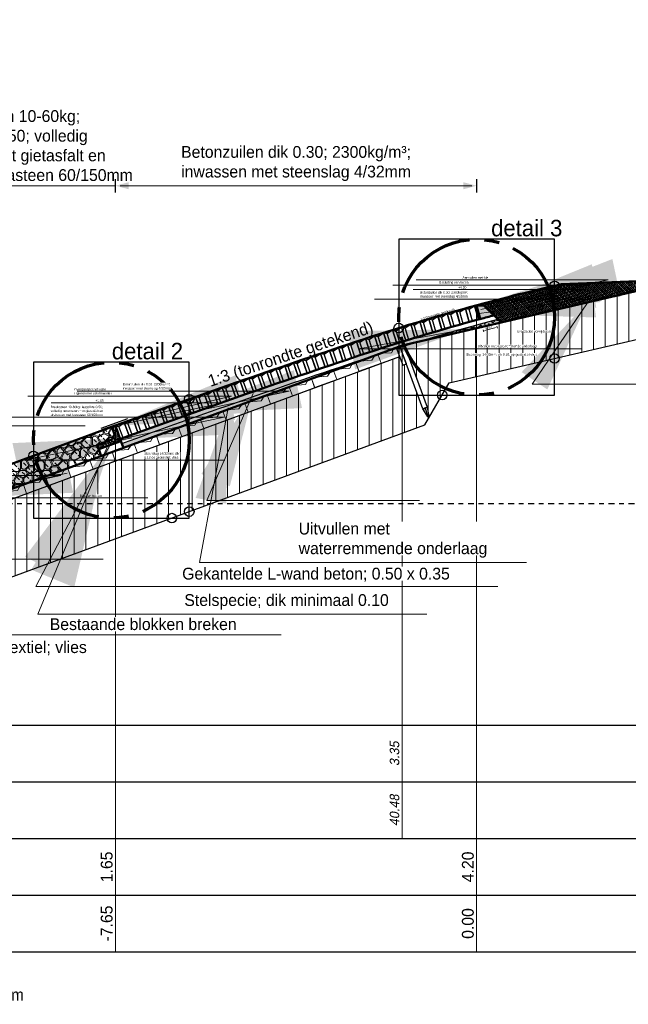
# Model space of a CAD drawing. Header units: metres. Extents: x 132 to 905, y -50 to 63.
# Tile 13 of 87: x 204 to 217, y -49 to -29. Entities that reach past the tile are written whole.
import ezdxf
from ezdxf.enums import TextEntityAlignment as Align

# ---------------------------------------------------------------- set-up
doc = ezdxf.new("R2010")
doc.units = ezdxf.units.M
doc.header["$LTSCALE"] = 0.1
doc.linetypes.add('CENTER2', pattern=[28.575, 19.05, -3.175, 3.175, -3.175])
doc.linetypes.add('NAP', pattern=[20, 12.5, -2.5, 2.5, -2.5])
for name, color, linetype in [('DP-arcering_lgrijs', 9, 'Continuous'), ('DP-Matenbalk', 1, 'Continuous'), ('DP-Matenbalk_bestaandehoogten', 6, 'Continuous'), ('DP-Matenbalk_nwhoogten', 7, 'Continuous'), ('DP-NW-Asfaltmastiek', 3, 'Continuous'), ('DP-NW-Asfaltmastiek-detail', 150, 'Continuous'), ('DP-NW-Maatvoering', 7, 'Continuous')]:
    doc.layers.add(name, color=color, linetype=linetype)
for name, color, linetype, lineweight in [('DP-arcering_zdun', 253, 'Continuous', 5), ('DP-BS-arcering_haringmanblokken', 25, 'Continuous', 0), ('DP-BS-arcering_klei', 253, 'Continuous', 0), ('DP-BS-Matenbalk_verlenglijnen', 253, 'Continuous', 0), ('DP-BS-profiel', 2, 'Continuous', 25), ('DP-NAP-lijn', 6, 'NAP', 25), ('DP-NW-arcering_betonzuilen', 6, 'Continuous', 25), ('DP-NW-arcering_klei', 1, 'Continuous', 18), ('DP-NW-arcering_overlaging', 1, 'Continuous', 18), ('DP-NW-arcering_waterremmende_onderlaag', 7, 'Continuous', 18), ('DP-NW-arcering_waterremmendeonderlaag', 7, 'Continuous', 30), ('DP-NW-Matenbalk_verlenglijnen', 135, 'Continuous', 0), ('DP-NW-Profiel', 4, 'Continuous', 50), ('DP-NW-Uitvullaag', 1, 'Uitvullaag', 18), ('DP-Waterlijn', 1, 'Continuous', 13), ('DP-Waterlijn_tekst', 7, 'Continuous', 35), ('Plts-Detail', 5, 'CENTER2', 70), ('TL-2.5 mm tekst_schaaldp', 7, 'Continuous', 25), ('TL-2.5mm Tekst', 7, 'Continuous', 25), ('TL-5.0mm Tekst', 4, 'Continuous', 50)]:
    doc.layers.add(name, color=color, linetype=linetype, lineweight=lineweight)
doc.layers.add('DP-NW-arcrand', color=142, linetype='Continuous', plot=False)
doc.layers.add('TO-Viewport', color=152, linetype='Continuous', plot=False)
doc.styles.add('dp-besthgt', font='StagCAD.ttf', dxfattribs={"oblique": 10, "height": 0.2})
doc.styles.add('Ontwnota-dwp-Bruinissepolder tot Grevelingendam$0$dp-nwhgt', font='StagCAD.ttf', dxfattribs={"height": 0.25})
doc.styles.add('Ontwnota-dwp-Bruinissepolder tot Grevelingendam$0$StagCAD', font='StagCAD.ttf')
doc.styles.add('StagCAD', font='StagCAD.ttf')
doc.linetypes.add('Uitvullaag', pattern='A,0,-0.005,[191,UITVULLAAG.shx,S=0.007,R=0,X=0,Y=0],-0.5', length=0.505)
doc.dimstyles.new('GM-maatvoering', dxfattribs={"dimtxt": 2.5, "dimasz": 2.5, "dimexe": 1, "dimexo": 0, "dimgap": 1, "dimtad": 1, "dimrnd": 0.001, "dimzin": 1, "dimdsep": 46, "dimtxsty": 'StagCAD', "dimcen": 0.09, "dimclrd": 1, "dimclre": 1, "dimclrt": 7, "dimazin": 0, "dimtfac": 1, "dimtix": 1, "dimtmove": 0, "dimatfit": 3, "dimfxl": 1, "dimfxlon": 1, "dimtvp": 0.83, "dimtolj": 1, "dimtzin": 0, "dimlwd": 15, "dimlwe": 15, "dimarcsym": 0})
doc.dimstyles.new('GM-radius', dxfattribs={"dimtxt": 2.5, "dimasz": 3, "dimexe": 0, "dimexo": 0, "dimgap": 1, "dimtad": 1, "dimrnd": 0.001, "dimzin": 1, "dimdsep": 46, "dimtxsty": 'StagCAD', "dimcen": 0.09, "dimse1": 1, "dimse2": 1, "dimclrd": 1, "dimclre": 1, "dimclrt": 7, "dimazin": 0, "dimtfac": 1, "dimtix": 1, "dimtmove": 0, "dimatfit": 3, "dimfxl": 1, "dimtvp": 0.83, "dimtolj": 1, "dimtzin": 0, "dimlwd": 15, "dimarcsym": 0})
doc.dimstyles.new('Ontwnota-dwp-Bruinissepolder tot Grevelingendam$0$GM-maatvoering', dxfattribs={"dimtxt": 2.5, "dimasz": 1, "dimexe": 0, "dimexo": 0, "dimgap": 1, "dimtad": 1, "dimrnd": 0.001, "dimzin": 1, "dimdsep": 46, "dimtxsty": 'Ontwnota-dwp-Bruinissepolder tot Grevelingendam$0$StagCAD', "dimblk1": 'Ontwnota-dwp-Bruinissepolder tot Grevelingendam$0$DIM_PIJL', "dimblk2": 'Ontwnota-dwp-Bruinissepolder tot Grevelingendam$0$DIM_PIJL', "dimsah": 1, "dimcen": 0.09, "dimse1": 1, "dimse2": 1, "dimclrd": 1, "dimclre": 1, "dimclrt": 7, "dimazin": 0, "dimtfac": 1, "dimtix": 1, "dimtmove": 0, "dimatfit": 3, "dimldrblk": 'Ontwnota-dwp-Bruinissepolder tot Grevelingendam$0$RAD_PIJL', "dimfxl": 1, "dimtvp": 0.83, "dimtolj": 1, "dimtzin": 0, "dimlwd": 15, "dimarcsym": 0})
doc.dimstyles.new('Ontwnota-dwp-Bruinissepolder tot Grevelingendam$0$leader 1_100', dxfattribs={"dimscale": 0.1, "dimtxt": 2.5, "dimasz": 2, "dimexe": 0, "dimexo": 0, "dimgap": 1, "dimtad": 1, "dimrnd": 0.001, "dimzin": 1, "dimdsep": 46, "dimtxsty": 'Ontwnota-dwp-Bruinissepolder tot Grevelingendam$0$StagCAD', "dimblk": 'Ontwnota-dwp-Bruinissepolder tot Grevelingendam$0$RAD_PIJL', "dimcen": 0.09, "dimse1": 1, "dimse2": 1, "dimclrd": 1, "dimclre": 1, "dimclrt": 7, "dimazin": 0, "dimtfac": 1, "dimtix": 1, "dimtmove": 0, "dimatfit": 0, "dimfxl": 1, "dimtvp": 0.83, "dimtolj": 1, "dimtzin": 0, "dimlwd": 15, "dimarcsym": 0})
pattern_1 = [(0, (0, 0), (0, 0.075), [0, -0.0866025]), (0, (-0.01005, -0.0375), (0.0866025, 0.15), [0.0200964, -0.1531086]), (30, (0.01005, -0.0375), (0.08660256, 0.149999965), [0.0200964, -0.2799036]), (60, (0.02745, -0.02745), (-0.08660256, 0.14999997), [0.0200964, -0.1531086]), (90, (0.0375, -0.01005), (-0.0866025, 0.15), [0.0200964, -0.2799036]), (120, (0.0375, 0.01005), (-0.17320506, -3e-08), [0.0200964, -0.1531086]), (150, (0.02745, 0.02745), (-0.17320506, 3.5e-08), [0.0200964, -0.2799036]), (180, (0.01005, 0.0375), (-0.0866025, -0.15), [0.0200964, -0.1531086]), (210, (-0.01005, 0.0375), (-0.08660256, -0.149999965), [0.0200964, -0.2799036]), (240, (-0.02745, 0.02745), (0.08660256, -0.14999997), [0.0200964, -0.1531086]), (270, (-0.0375, 0.01005), (0.0866025, -0.15), [0.0200964, -0.2799036]), (300, (-0.0375, -0.01005), (0.17320506, 3e-08), [0.0200964, -0.1531086]), (330, (-0.02745, -0.02745), (0.17320506, -3.5e-08), [0.0200964, -0.2799036])]

# ---------------------------------------------------------------- blocks, each defined once
blk = doc.blocks.new('Ontwnota-dwp-Bruinissepolder tot Grevelingendam$0$DIM_PIJL')
at = {"color": 1}
blk.add_line((0, 1.414), (0, -1.414), dxfattribs=at)
at = {"color": 1, "linetype": 'ByBlock'}
blk.add_solid([(-2.828, -0.75), (-2.828, 0.75), (0, 0)], dxfattribs=at)
blk = doc.blocks.new('*D108')
at = {"layer": 'Defpoints', "color": 0, "transparency": 16777216}
for p in [(205.827, -32.099), (205.827, -37.184), (201.248, -38.869)]:
    blk.add_point(p, dxfattribs=at)
at = {"layer": 'DP-NW-Maatvoering', "color": 1, "lineweight": 15, "transparency": 16777216}
for p, q in [((201.148, -32.099), (201.048, -32.099)), ((201.248, -32.099), (205.827, -32.099)), ((205.927, -32.099), (206.027, -32.099))]:
    blk.add_line(p, q, dxfattribs=at)
at = {"layer": 'DP-NW-Maatvoering', "color": 1, "lineweight": 15, "transparency": 16777216, "xscale": 0.1, "yscale": 0.1, "zscale": 0.1}
blk.add_blockref('Ontwnota-dwp-Bruinissepolder tot Grevelingendam$0$DIM_PIJL', (201.248, -32.099), dxfattribs=at)
at = {"layer": 'DP-NW-Maatvoering', "color": 1, "lineweight": 15, "transparency": 16777216, "xscale": 0.1, "yscale": 0.1, "zscale": 0.1, "rotation": 180}
blk.add_blockref('Ontwnota-dwp-Bruinissepolder tot Grevelingendam$0$DIM_PIJL', (205.827, -32.099), dxfattribs=at)
at = {"layer": 'DP-NW-Maatvoering', "color": 7, "transparency": 16777216, "insert": (203.538, -31.249), "char_height": 0.25, "attachment_point": 5, "style": 'Ontwnota-dwp-Bruinissepolder tot Grevelingendam$0$StagCAD'}
blk.add_mtext('\\A1;Breuksteen 10-60kg;\\Plaagdikte 0.50; volledig \\Ppenetreren met gietasfalt en\\Pafstrooien met lavasteen 60/150mm', dxfattribs=at)
blk = doc.blocks.new('Ontwnota-dwp-Bruinissepolder tot Grevelingendam$0$RAD_PIJL')
at = {"color": 1, "linetype": 'Continuous'}
blk.add_solid([(-2.828, -0.75), (-2.828, 0.75), (0, 0)], dxfattribs=at)
blk = doc.blocks.new('Ontwnota-dwp-Bruinissepolder tot Grevelingendam$0$NWHO')
at = {"layer": 'DP-Matenbalk_nwhoogten', "style": 'Ontwnota-dwp-Bruinissepolder tot Grevelingendam$0$dp-nwhgt'}
for tag, p in [('AFSTAND', (0.6, -0.013)), ('HOOGTE', (1.8, -0.013))]:
    blk.add_attdef(tag, text='', height=0.25, dxfattribs=at).set_placement(p, align=Align.BOTTOM_CENTER)
blk = doc.blocks.new('*D109')
at = {"layer": 'Defpoints', "color": 0, "transparency": 16777216}
for p in [(213.477, -32.099), (213.477, -34.634), (205.827, -37.184)]:
    blk.add_point(p, dxfattribs=at)
at = {"layer": 'DP-NW-Maatvoering', "color": 1, "lineweight": 15, "transparency": 16777216}
blk.add_line((205.927, -32.099), (213.377, -32.099), dxfattribs=at)
at = {"layer": 'DP-NW-Maatvoering', "color": 1, "lineweight": 15, "transparency": 16777216, "xscale": 0.1, "yscale": 0.1, "zscale": 0.1, "rotation": 180}
blk.add_blockref('Ontwnota-dwp-Bruinissepolder tot Grevelingendam$0$DIM_PIJL', (205.827, -32.099), dxfattribs=at)
at = {"layer": 'DP-NW-Maatvoering', "color": 1, "lineweight": 15, "transparency": 16777216, "xscale": 0.1, "yscale": 0.1, "zscale": 0.1}
blk.add_blockref('Ontwnota-dwp-Bruinissepolder tot Grevelingendam$0$DIM_PIJL', (213.477, -32.099), dxfattribs=at)
at = {"layer": 'DP-NW-Maatvoering', "color": 7, "transparency": 16777216, "insert": (209.652, -31.628), "char_height": 0.25, "attachment_point": 5, "style": 'Ontwnota-dwp-Bruinissepolder tot Grevelingendam$0$StagCAD'}
blk.add_mtext('\\A1;Betonzuilen dik 0.30; 2300kg/m³;\\Pinwassen met steenslag 4/32mm', dxfattribs=at)
blk = doc.blocks.new('*U239')
at = {"layer": 'DP-NAP-lijn'}
blk.add_line((0, 0), (360.64, 0), dxfattribs=at)
at = {"layer": 'DP-Waterlijn'}
blk.add_line((0, 16.5), (127.13, 16.5), dxfattribs=at)
at = {"layer": 'DP-NAP-lijn', "style": 'StagCAD'}
blk.add_attdef('NAPLIJN', (6.25, 1), '', height=2.5, dxfattribs=at)
at = {"layer": 'DP-Waterlijn_tekst', "style": 'StagCAD'}
blk.add_attdef('WP', text='', height=2.5, dxfattribs=at).set_placement((11.17, 16.5), align=Align.BOTTOM_CENTER)
blk = doc.blocks.new('HB-20-50')
blk.add_lwpolyline([(0, 0), (0.5, 0), (0.5, 0.18), (0.48, 0.2), (0.02, 0.2), (0, 0.18)], close=True)
blk.add_lwpolyline([(0.43, 0.2), (0.34, 0.13), (0.09, 0.2)])
blk = doc.blocks.new('*U69')
at = {"layer": 'DP-Matenbalk'}
for p, q in [((6, -4.7), (36.185, -4.7)), ((6, -5.9), (36.185, -5.9)), ((6, -7.1), (36.185, -7.1)), ((6, -8.3), (36.185, -8.3)), ((6, -9.5), (36.185, -9.5))]:
    blk.add_line(p, q, dxfattribs=at)
at = {"layer": 'TL-2.5 mm tekst_schaaldp', "style": 'StagCAD', "width": 0.96}
blk.add_attdef('SCHAAL', (-0.05, -11.124), '', height=0.25, dxfattribs=at)
at = {"layer": 'TL-2.5mm Tekst', "lineweight": 35, "style": 'StagCAD', "width": 0.96}
blk.add_attdef('GEBIEDDWP', (7.116, -10.535), '', height=0.25, dxfattribs=at)
at = {"layer": 'TL-5.0mm Tekst', "style": 'StagCAD', "width": 0.96}
blk.add_attdef('OMSCHRIJVING', (-0.05, -10.535), '', height=0.5, dxfattribs=at)
blk = doc.blocks.new('dp776-01')
at = {"layer": 'DP-BS-arcering_klei'}
h = blk.add_hatch(dxfattribs=at)
h.set_pattern_fill('_USER', color=251, scale=2.5, angle=90, pattern_type=0)
h.set_pattern_definition([(90, (8.952, -2.3691), (-0.25, 0), [])])
h.paths.add_polyline_path([(9.131, -0.652), (9.077, -0.504), (9.077, -1.004), (9.002, -1.004), (9.002, -1.904), (8.962, -2.104), (8.952, -2.104), (8.952, -2.369), (19.913, 1.665), (20.428, 2.557), (26.38, 3.941), (28.496, 3.905), (36.064, 1.685), (36.064, 2.31), (27.864, 4.716), (25.471, 4.756), (19.478, 3.362), (19.478, 3.361), (19.482, 3.349), (19.962, 2.045), (19.993, 1.843), (19.975, 1.836), (19.868, 2.01), (19.519, 2.958), (19.444, 2.931), (19.378, 3.119)])
at = {"layer": 'DP-BS-Matenbalk_verlenglijnen'}
blk.add_polyline3d([(19.428, 3.351, 0), (19.428, -7.1, 0)], dxfattribs=at)
blk.add_polyline3d([(19.428, 3.351, 0), (19.428, -7.1, 0)], dxfattribs=at)
at = {"layer": 'DP-BS-profiel', "color": 1}
for p, q in [((19.428, 3.351), (25.471, 4.756)), ((20.428, 2.557), (26.38, 3.941)), ((8.952, -0.504), (19.428, 3.351)), ((19.388, 3.315), (19.482, 3.349)), ((19.913, 1.665), (20.428, 2.557)), ((19.984, 1.84), (19.929, 1.99))]:
    blk.add_line(p, q, dxfattribs=at)
for points in [[(19.868, 2.01), (19.388, 3.315), (19.394, 3.328), (19.469, 3.355), (19.482, 3.349), (19.962, 2.045), (19.993, 1.843), (19.975, 1.836)], [(19.444, 2.931), (19.519, 2.958), (19.381, 3.334), (19.306, 3.306)]]:
    blk.add_lwpolyline(points, close=True, dxfattribs=at)
for points in [[(9.131, -0.652), (19.378, 3.119)], [(8.952, -2.369), (19.913, 1.665)]]:
    blk.add_lwpolyline(points, dxfattribs=at)
blk.add_ellipse((19.909, 1.983), major_axis=(-0.0138, 0.0375), ratio=0.525, start_param=4.712389, end_param=7.853982, dxfattribs=at)
at = {"layer": 'DP-BS-profiel', "color": 1, "extrusion": (0, 0, -1)}
blk.add_ellipse((19.948, 1.997), major_axis=(-0.0138, 0.0375), ratio=0.525, start_param=4.712389, end_param=7.853982, dxfattribs=at)
at = {"layer": 'DP-BS-arcering_haringmanblokken', "rotation": 20.20380599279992}
for p in [(18.516, 2.802), (18.047, 2.629), (17.577, 2.457), (17.108, 2.284), (16.17, 1.939), (16.639, 2.111), (15.7, 1.766), (15.231, 1.593), (14.762, 1.421), (14.293, 1.248), (13.354, 0.903), (13.824, 1.075), (12.885, 0.73), (12.416, 0.557), (11.947, 0.385), (11.477, 0.212), (11.008, 0.039)]:
    blk.add_blockref('HB-20-50', p, dxfattribs=at)
at = {"layer": 'DP-BS-arcering_haringmanblokken', "xscale": 0.8371334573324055, "rotation": 20.20380599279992}
blk.add_blockref('HB-20-50', (18.985, 2.975), dxfattribs=at)
at = {"layer": 'DP-Matenbalk'}
ref = blk.add_blockref('*U69', (-0.07, 0), dxfattribs=at)
ref.add_attrib('GEBIEDDWP', 'van dp776+20m tot dp777+2m', (7.045, -10.535), dxfattribs={"layer": 'TL-2.5mm Tekst', "lineweight": 35, "height": 0.25, "style": 'StagCAD', "width": 0.96})
at = {"layer": 'DP-NAP-lijn', "ltscale": 4, "xscale": 0.0999999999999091, "yscale": 0.0999999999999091, "zscale": 0.0999999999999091}
blk.add_blockref('*U239', (0, 0), dxfattribs=at)
at = {"layer": 'DP-Matenbalk_bestaandehoogten', "style": 'dp-besthgt', "oblique": 10}
for s, p in [('3.35', (19.428, -5.3)), ('40.48', (19.428, -6.5))]:
    blk.add_text(s, height=0.2, rotation=90, dxfattribs=at).set_placement(p, align=Align.BOTTOM_CENTER)
blk = doc.blocks.new('*D153')
at = {"layer": 'Defpoints', "color": 0, "transparency": 16777216}
for p in [(213.844, -34.846), (213.554, -34.924), (213.911, -35.096)]:
    blk.add_point(p, dxfattribs=at)
at = {"layer": 'DP-NW-Maatvoering', "color": 1, "lineweight": 15, "transparency": 16777216}
for p, q in [((213.616, -35.154), (213.626, -35.192)), ((213.669, -35.16), (213.862, -35.109)), ((213.905, -35.076), (213.916, -35.115))]:
    blk.add_line(p, q, dxfattribs=at)
at = {"layer": 'DP-NW-Maatvoering', "color": 1, "transparency": 16777216}
for points in [[(213.667, -35.152), (213.671, -35.168), (213.621, -35.173)], [(213.86, -35.1), (213.864, -35.117), (213.911, -35.096)]]:
    blk.add_solid(points, dxfattribs=at)
at = {"layer": 'DP-NW-Maatvoering', "color": 7, "transparency": 16777216, "insert": (213.728, -35.098), "char_height": 0.05, "attachment_point": 5, "rotation": 14.9931, "style": 'StagCAD'}
blk.add_mtext('\\A1;0.30', dxfattribs=at)
blk = doc.blocks.new('BTZL-30-20')
blk.add_line((0.067, 0), (0.067, 0.262))
blk.add_lwpolyline([(0, 0), (0.2, 0), (0.2, 0.3), (0, 0.3)], close=True)
blk.add_lwpolyline([(0, 0.3), (0.067, 0.262), (0.2, 0.3)])

msp = doc.modelspace()

# ---------------------------------------------------------------- hatches: boundary and pattern name
at = {"layer": 'DP-arcering_lgrijs'}
h = msp.add_hatch(color=256, dxfattribs=at)
h.dxf.hatch_style = 1
edge = h.paths.add_edge_path()
edge.add_line((213.631, -34.634), (213.477, -34.634))
edge.add_line((213.477, -34.634), (213.554, -34.923))
edge.add_line((213.554, -34.923), (213.554, -34.924))
edge.add_arc((225.848, -80.246), 46.96, 104.8101, 105.1761, ccw=False)
edge.add_line((213.844, -34.846), (213.631, -34.634))
at = {"layer": 'DP-arcering_zdun'}
h = msp.add_hatch(dxfattribs=at)
h.set_pattern_fill('AR-CONC', color=256, scale=0.02, angle=19.5145)
h.set_pattern_definition([(69.514452, (-0.293774, -1), (0.07081754, 0.018333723), [0.00762, -0.08382]), (14.514452, (-0.293774, -1), (-0.038816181, 0.067323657), [0.006096, -0.067056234]), (119.965897, (-0.28787, -0.99847), (0.03200136, 0.085657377), [0.006476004, -0.071236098]), (65.69865, (-0.30056, -0.98085), (0.107820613, 0.020370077), [0.01143, -0.12573]), (116.15001, (-0.29158, -0.97915), (0.05644625, 0.125006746), [0.00971401, -0.106854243]), (10.698603, (-0.30056, -0.98085), (0.05644625, 0.125006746), [0.009143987, -0.10058389]), (40.514452, (-0.28929, -0.98224), (0.070826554, -0.018297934), [0.00762, -0.08382]), (345.514452, (-0.28929, -0.98224), (-0.00131002, 0.077700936), [0.006096, -0.067056]), (90.965897, (-0.283386, -0.983766), (0.069516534, 0.059403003), [0.006476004, -0.071235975]), (57.014452, (-0.293774, -1), (-0.010133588, 0.032291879), [0, -0.0662432, 0, -0.068072, 0, -0.06731]), (27.014452, (-0.293774, -1), (0.0118066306, 0.046698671), [0, -0.0388112, 0, -0.0647192, 0, -0.025654]), (347.014452, (-0.31513, -1.007568), (0.0518862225, 0.0159574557), [0, -0.0254, 0, -0.079248, 0, -0.105156]), (337.014452, (-0.324706, -1.01096), (0.052450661, 0.029379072), [0, -0.03302, 0, -0.0526288, 0, -0.074676])])
h.paths.add_polyline_path([(205.823, -37.184), (205.747, -37.211), (205.804, -37.371), (205.756, -37.473), (205.438, -37.596), (205.468, -37.681), (205.94, -37.514)])
h = msp.add_hatch(dxfattribs=at)
h.set_pattern_fill('AR-CONC', color=256, scale=0.01, angle=19.5145)
h.set_pattern_definition([(69.51445, (-0.28955, -1e-13), (0.17704385, 0.04583431), [0.01905, -0.20955]), (14.51445, (-0.28955, -1e-13), (-0.09704045, 0.16830914), [0.01524, -0.16764058]), (119.9659, (-0.2748, 0.00382), (0.0800034, 0.21414344), [0.01619001, -0.17809024]), (65.69865, (-0.30652, 0.04788), (0.26955153, 0.0509252), [0.028575, -0.314325]), (116.15001, (-0.28406, 0.05213), (0.14111563, 0.31251686), [0.02428502, -0.2671356]), (10.6986, (-0.30652, 0.04788), (0.14111563, 0.31251686), [0.02285997, -0.25145973]), (40.51445, (-0.27834, 0.0444), (0.17706638, -0.04574483), [0.01905, -0.20955]), (345.51445, (-0.27834, 0.0444), (-0.00327505, 0.19425234), [0.01524, -0.16764]), (90.9659, (-0.26358, 0.04058), (0.17379134, 0.1485075), [0.01619001, -0.17808994]), (57.014452, (-0.28955, -1e-13), (-0.02533397, 0.080729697), [0, -0.165608, 0, -0.17018, 0, -0.168275]), (27.01445, (-0.28955, -1e-13), (0.029516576, 0.116746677), [0, -0.097028, 0, -0.161798, 0, -0.064135]), (347.014452, (-0.34294, -0.01892), (0.129715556, 0.03989364), [0, -0.0635, 0, -0.19812, 0, -0.26289]), (337.01445, (-0.36688, -0.0274), (0.13112665, 0.07344768), [0, -0.08255, 0, -0.131572, 0, -0.18669])])
h.paths.add_polyline_path([(205.827, -37.184), (205.752, -37.211), (205.808, -37.371), (205.76, -37.473), (205.443, -37.596), (205.473, -37.681), (205.944, -37.514)])
at = {"layer": 'DP-NW-arcering_klei', "linetype": 'Continuous'}
h = msp.add_hatch(dxfattribs=at)
h.set_pattern_fill('KLEI_AANVULLEN', color=256, scale=0.5, angle=90, style=0, pattern_type=2)
h.set_pattern_definition([(135, (338.341892, 49.602092), (-0.022097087, -0.022097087), []), (225, (338.341892, 49.602092), (-0.022097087, -0.066291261), [0.078125, -0.046875])])
edge = h.paths.add_edge_path()
edge.add_line((217.94, -34.078), (215.273, -34.184))
edge.add_arc((226.271, -82.012), 49.076, 102.9508, 105.1122)
edge.add_line((213.477, -34.633), (213.631, -34.634))
edge.add_line((213.631, -34.634), (213.844, -34.846))
edge.add_line((213.844, -34.846), (213.993, -34.995))
edge.add_line((213.993, -34.995), (217.94, -34.078))
at = {"layer": 'DP-NW-arcering_overlaging'}
h = msp.add_hatch(dxfattribs=at)
h.set_pattern_fill('NATUURST', color=256, scale=0.05, angle=90, style=0, pattern_type=2)
h.set_pattern_definition([(90, (221.6137, -41.13125), (-0.5, 0.5), [0.025, -0.025, 0.05, -0.4]), (90, (221.5887, -41.33125), (-0.5, 0.5), [0.125, -0.375]), (90, (221.5637, -41.35625), (-0.5, 0.5), [0.125, -0.375]), (90, (221.4387, -41.13125), (-0.5, 0.5), [0.025, -0.475]), (90, (221.3887, -41.38125), (-0.5, 0.5), [0.075, -0.425]), (90, (221.3637, -41.38125), (-0.5, 0.5), [0.075, -0.425]), (90, (221.3387, -41.08125), (-0.5, 0.5), [0.15, -0.35]), (90, (221.3137, -41.10625), (-0.5, 0.5), [0.15, -0.35]), (90, (221.2637, -41.23125), (-0.5, 0.5), [0.05, -0.45]), (90, (221.2387, -41.20625), (-0.5, 0.5), [0.025, -0.475]), (90, (221.1887, -41.43125), (-0.5, 0.5), [0.025, -0.025, 0.025, -0.425]), (180, (221.2887, -41.43125), (-0.5, -0.5), [0.075, -0.425]), (180, (221.4637, -41.40625), (-0.5, -0.5), [0.025, -0.05, 0.025, -0.05, 0.1, -0.25]), (180, (221.1637, -41.35625), (-0.5, -0.5), [0.025, -0.475]), (180, (221.3887, -41.28125), (-0.5, -0.5), [0.025, -0.475]), (180, (221.2637, -41.25625), (-0.5, -0.5), [0.025, -0.475]), (180, (221.5387, -41.20625), (-0.5, -0.5), [0.05, -0.45]), (180, (221.5637, -41.18125), (-0.5, -0.5), [0.075, -0.425]), (180, (221.2637, -41.15625), (-0.5, -0.5), [0.05, -0.025, 0.05, -0.375]), (180, (221.4137, -41.13125), (-0.5, -0.5), [0.1, -0.4]), (180, (221.4137, -41.10625), (-0.5, -0.5), [0.05, -0.45]), (180, (221.5887, -41.05625), (-0.5, -0.5), [0.1, -0.4]), (180, (221.5887, -41.03125), (-0.5, -0.5), [0.075, -0.425]), (135, (221.5637, -41.23125), (-0.5, 0), [0.035355, -0.671751]), (135, (221.4387, -41.15625), (-0.5, 0), [0.035355, -0.671751]), (135, (221.3637, -41.10625), (-0.5, 0), [0.035355, -0.671751]), (135, (221.3137, -41.45625), (-0.5, 0), [0.035355, -0.671751]), (135, (221.2137, -41.40625), (-0.5, 0), [0.035355, -0.671751]), (135, (221.4887, -41.18125), (-0.5, 0), [0.07071, -0.636396]), (135, (221.1637, -41.13125), (-0.5, 0), [0.07071, -0.636396]), (225, (221.6387, -41.15625), (0, -0.5), [0.07071, -0.636396]), (225, (221.6137, -41.13125), (0, -0.5), [0.07071, -0.636396]), (225, (221.4887, -41.05625), (0, -0.5), [0.07071, -0.636396]), (225, (221.3137, -41.13125), (0, -0.5), [0.07071, -0.636396]), (225, (221.3137, -41.10625), (0, -0.5), [0.07071, -0.636396]), (225, (221.4637, -41.20625), (0, -0.5), [0.106066, -0.601041]), (225, (221.4887, -41.03125), (0, -0.5), [0.106066, -0.601041]), (225, (221.4887, -41.20625), (0, -0.5), [0.141421, -0.565685]), (225, (221.1887, -41.43125), (0, -0.5), [0.141421, -0.565685]), (225, (221.2137, -41.43125), (0, -0.5), [0.141421, -0.565685]), (225, (221.4887, -41.40625), (0, -0.5), [0.035355, -0.671751]), (225, (221.3637, -41.40625), (0, -0.5), [0.035355, -0.671751]), (116.565, (221.6137, -41.10625), (-2e-10, 0.5), [0.055902, -1.062132]), (116.565, (221.4637, -41.20625), (-2e-10, 0.5), [0.055902, -1.062132]), (116.565, (221.5137, -41.03125), (-2e-10, 0.5), [0.111803, -1.006231]), (116.565, (221.4887, -41.03125), (-2e-10, 0.5), [0.111803, -1.006231]), (153.435, (221.2387, -41.18125), (-0.5, 3e-11), [0.0559, -0.559, 0.1118, -0.391334]), (153.435, (221.4387, -41.43125), (-0.5, 3e-11), [0.055902, -1.062132]), (153.435, (221.6387, -41.35625), (-0.5, 3e-11), [0.055902, -1.062132]), (153.435, (221.4387, -41.40625), (-0.5, 3e-11), [0.055902, -1.062132]), (153.435, (221.2137, -41.15625), (-0.5, 3e-11), [0.055902, -1.062132]), (153.435, (221.2387, -41.18125), (-0.5, 3e-11), [0.055902, -1.062132]), (153.435, (221.3637, -41.28125), (-0.5, 3e-11), [0.111803, -1.006231]), (153.435, (221.3637, -41.30625), (-0.5, 3e-11), [0.111803, -1.006231]), (206.565, (221.3637, -41.38125), (-0.5, -2e-10), [0.055902, -1.062132]), (206.565, (221.5887, -41.35625), (-0.5, -2e-10), [0.111803, -1.006231]), (206.565, (221.5637, -41.35625), (-0.5, -2e-10), [0.111803, -1.006231]), (243.435, (221.2387, -41.25625), (-3e-11, -0.5), [0.111803, -1.006231]), (243.435, (221.2387, -41.20625), (-3e-11, -0.5), [0.167705, -0.950329]), (135, (221.6387, -41.37076), (-0.1104854, -0.1104854), [0.078125, -0.0390625])])
h.paths.add_polyline_path([(201.421, -39.338), (205.527, -37.827), (205.443, -37.596), (205.76, -37.473), (205.808, -37.371), (205.752, -37.211), (201.248, -38.869)])
at = {"layer": 'DP-NW-arcering_waterremmende_onderlaag'}
h = msp.add_hatch(dxfattribs=at)
h.set_pattern_fill('GWI_ZANDGRIND', color=256, scale=0.3, pattern_type=2)
h.set_pattern_definition([(0, (-147.073236, 1.584063), (0, 0.015), [0, -0.0173205]), (0, (-147.075246, 1.576563), (0.0173205, 0.03), [0.00401928, -0.03062172]), (30, (-147.071226, 1.576563), (0.0173205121, 0.029999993), [0.00401928, -0.05598072]), (60, (-147.067746, 1.578572), (-0.017320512, 0.029999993), [0.00401928, -0.03062172]), (90, (-147.065736, 1.582053), (-0.0173205, 0.03), [0.00401928, -0.05598072]), (120, (-147.065736, 1.586072), (-0.034641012, -7e-09), [0.00401928, -0.03062172]), (150, (-147.067746, 1.589553), (-0.0346410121, 7e-09), [0.00401928, -0.05598072]), (180, (-147.071226, 1.591563), (-0.0173205, -0.03), [0.00401928, -0.03062172]), (210, (-147.075246, 1.591563), (-0.0173205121, -0.029999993), [0.00401928, -0.05598072]), (240, (-147.078726, 1.589553), (0.017320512, -0.029999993), [0.00401928, -0.03062172]), (270, (-147.080736, 1.586072), (0.0173205, -0.03), [0.00401928, -0.05598072]), (300, (-147.080736, 1.582053), (0.034641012, 7e-09), [0.00401928, -0.03062172]), (330, (-147.078726, 1.578572), (0.0346410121, -7e-09), [0.00401928, -0.05598072])])
edge = h.paths.add_edge_path()
edge.add_line((213.993, -34.995), (213.925, -34.927))
edge.add_arc((225.886, -80.339), 46.96, 104.7566, 106.8619)
edge.add_line((212.265, -35.397), (213.993, -34.995))
h = msp.add_hatch(dxfattribs=at)
h.set_pattern_fill('GWI_ZANDGRIND', color=256, scale=0.3, pattern_type=2)
h.set_pattern_definition([(0, (-152.985124, -0.307526), (0, 0.015), [0, -0.0173205]), (0, (-152.987134, -0.315026), (0.0173205, 0.03), [0.00401928, -0.03062172]), (30, (-152.983115, -0.315026), (0.0173205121, 0.029999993), [0.00401928, -0.05598072]), (60, (-152.979634, -0.313017), (-0.017320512, 0.029999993), [0.00401928, -0.03062172]), (90, (-152.977624, -0.309536), (-0.0173205, 0.03), [0.00401928, -0.05598072]), (120, (-152.977624, -0.305517), (-0.034641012, -7e-09), [0.00401928, -0.03062172]), (150, (-152.979634, -0.302036), (-0.0346410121, 7e-09), [0.00401928, -0.05598072]), (180, (-152.983115, -0.300026), (-0.0173205, -0.03), [0.00401928, -0.03062172]), (210, (-152.987134, -0.300026), (-0.0173205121, -0.029999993), [0.00401928, -0.05598072]), (240, (-152.990615, -0.302036), (0.017320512, -0.029999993), [0.00401928, -0.03062172]), (270, (-152.992624, -0.305517), (0.0173205, -0.03), [0.00401928, -0.05598072]), (300, (-152.992624, -0.309536), (0.034641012, 7e-09), [0.00401928, -0.03062172]), (330, (-152.990615, -0.313017), (0.0346410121, -7e-09), [0.00401928, -0.05598072])])
edge = h.paths.add_edge_path()
edge.add_line((207.391, -37.141), (207.391, -37.045))
edge.add_arc((270.307, -213.679), 187.505, 109.60546, 110.06992)
edge.add_line((205.961, -37.561), (205.996, -37.654))
edge.add_line((205.996, -37.654), (207.391, -37.141))
at = {"layer": 'DP-NW-arcering_waterremmendeonderlaag'}
h = msp.add_hatch(dxfattribs=at)
h.set_pattern_fill('GWI_ZANDGRIND', color=256, scale=0.3, pattern_type=2)
h.set_pattern_definition(pattern_1)
edge = h.paths.add_edge_path()
edge.add_line((213.993, -34.995), (213.925, -34.927))
edge.add_arc((225.886, -80.339), 46.96, 104.7566, 106.8619)
edge.add_line((212.265, -35.397), (213.993, -34.995))
h = msp.add_hatch(dxfattribs=at)
h.set_pattern_fill('GWI_ZANDGRIND', color=256, scale=0.3, pattern_type=2)
h.set_pattern_definition(pattern_1)
h.paths.add_polyline_path([(211.333, -35.691, 0.001661), (211.036, -35.788, 0.007125), (205.961, -37.561), (205.996, -37.654)])

# ---------------------------------------------------------------- linework, layer by layer
at = {"layer": 'DP-NW-arcrand'}
msp.add_lwpolyline([(205.961, -37.561, -0.007128), (211.036, -35.788, -0.016051), (213.925, -34.927, -0.014227)], format="xyb", dxfattribs=at)
at = {"layer": 'DP-NW-Asfaltmastiek', "color": 3, "lineweight": 30}
msp.add_lwpolyline([(205.525, -37.238), (206.09, -37.035)], dxfattribs=at)
at = {"layer": 'DP-NW-Asfaltmastiek-detail', "ltscale": 7}
msp.add_lwpolyline([(205.535, -37.266), (206.1, -37.064)], dxfattribs=at)
at = {"layer": 'DP-NW-Matenbalk_verlenglijnen'}
for points in [[(213.477, -34.634), (213.477, -48.334)], [(205.827, -37.184), (205.827, -48.334)]]:
    msp.add_lwpolyline(points, dxfattribs=at)
at = {"layer": 'DP-NW-Profiel'}
for p, q in [((213.477, -34.634), (213.631, -34.634)), ((213.477, -34.634), (213.554, -34.923)), ((213.993, -34.995), (213.631, -34.634)), ((201.421, -39.338), (211.897, -35.483)), ((201.248, -38.869), (205.831, -37.182)), ((205.944, -37.514), (205.996, -37.654)), ((205.473, -37.681), (205.527, -37.827))]:
    msp.add_line(p, q, dxfattribs=at)
msp.add_lwpolyline([(211.897, -35.483), (217.94, -34.078)], dxfattribs=at)
for points in [[(213.477, -34.634, -0.009794), (215.273, -34.184), (217.94, -34.078)], [(205.831, -37.182, -0.007115), (210.91, -35.409, -0.014227), (213.489, -34.63, -0.014227)], [(213.554, -34.924, -0.001597), (213.844, -34.846)], [(205.934, -37.464, -0.007115), (211.005, -35.693, -0.014227), (213.568, -34.919, -0.014227)]]:
    msp.add_lwpolyline(points, format="xyb", dxfattribs=at)
msp.add_lwpolyline([(205.944, -37.514), (205.827, -37.184), (205.752, -37.211), (205.808, -37.371), (205.76, -37.473), (205.443, -37.596), (205.473, -37.681)], close=True, dxfattribs=at)
at = {"layer": 'DP-NW-Uitvullaag', "ltscale": 4, "flags": 128}
msp.add_lwpolyline([(205.934, -37.464, -0.007115), (211.005, -35.693, -0.015741), (213.843, -34.845, -0.014227)], format="xyb", dxfattribs=at)
at = {"layer": 'Plts-Detail'}
for centre in [(213.476, -34.884), (205.741, -37.491)]:
    msp.add_circle(centre, 1.65, dxfattribs=at)
at = {"layer": 'TO-Viewport', "color": 251}
for points in [[(211.826, -36.534), (215.126, -36.534), (215.126, -33.234), (211.826, -33.234)], [(204.091, -39.141), (207.391, -39.141), (207.391, -35.841), (204.091, -35.841)]]:
    msp.add_lwpolyline(points, close=True, dxfattribs=at)
for centre in [(215.126, -34.218), (211.826, -35.114), (215.126, -35.759), (212.749, -36.534), (207.391, -36.62), (204.091, -37.823), (207.391, -39.006), (207.024, -39.141)]:
    msp.add_circle(centre, 0.1, dxfattribs=at)

# ---------------------------------------------------------------- block references
msp.add_blockref('dp776-01', (192.469, -38.834))
at = {"layer": 'DP-Matenbalk_nwhoogten', "rotation": 90}
for p, values in [((205.827, -48.334), {'AFSTAND': '-7.65', 'HOOGTE': '1.65'}), ((213.477, -48.334), {'AFSTAND': '0.00', 'HOOGTE': '4.20'})]:
    msp.add_blockref('Ontwnota-dwp-Bruinissepolder tot Grevelingendam$0$NWHO', p, dxfattribs=at).add_auto_attribs(values)
at = {"layer": 'DP-NW-arcering_betonzuilen', "xscale": 0.2096729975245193, "rotation": 15.22727827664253}
msp.add_blockref('BTZL-30-20', (213.514, -34.935), dxfattribs=at)
at = {"layer": 'DP-NW-arcering_betonzuilen'}
for p, rotation in [((212.743, -35.151), 16.20334647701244), ((212.936, -35.096), 15.95932942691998), ((213.128, -35.041), 15.7153123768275), ((213.321, -34.988), 15.47129532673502), ((211.977, -35.381), 17.17941467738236), ((212.168, -35.322), 16.93539762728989), ((212.36, -35.265), 16.6913805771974), ((212.551, -35.208), 16.44736352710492), ((211.405, -35.562), 17.91146582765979), ((211.595, -35.501), 17.66744877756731), ((211.786, -35.441), 17.42343172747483), ((210.646, -35.813), 18.54762409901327), ((210.835, -35.75), 18.48687379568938), ((211.025, -35.687), 18.39949992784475), ((211.215, -35.624), 18.15548287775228), ((210.077, -36.005), 18.72987500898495), ((210.267, -35.941), 18.66912470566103), ((210.456, -35.877), 18.60837440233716), ((209.509, -36.199), 18.91212591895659), ((209.698, -36.134), 18.8513756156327), ((209.888, -36.07), 18.79062531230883), ((208.942, -36.394), 19.09437682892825), ((209.131, -36.329), 19.03362652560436), ((209.32, -36.264), 18.97287622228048), ((208.375, -36.591), 19.2766277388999), ((208.564, -36.525), 19.21587743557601), ((208.753, -36.46), 19.15512713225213), ((207.621, -36.857), 19.51962895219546), ((207.809, -36.79), 19.45887864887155), ((207.998, -36.724), 19.39812834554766), ((208.186, -36.657), 19.33737804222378), ((207.056, -37.058), 19.70187986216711), ((207.244, -36.991), 19.64112955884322), ((207.432, -36.924), 19.58037925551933), ((206.491, -37.262), 19.88413077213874), ((206.679, -37.194), 19.82338046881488), ((206.867, -37.126), 19.76263016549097), ((205.927, -37.467), 20.00563137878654), ((206.115, -37.398), 20.00563137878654), ((206.303, -37.33), 19.94488107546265)]:
    msp.add_blockref('BTZL-30-20', p, dxfattribs=dict(at, rotation=rotation))

# ---------------------------------------------------------------- texts
at = {"layer": 'DP-NW-Maatvoering', "style": 'StagCAD'}
for height, rotation, p in [(0.05, 15.868, (212.658, -34.863)), (0.25, 18.5288, (209.597, -35.852))]:
    msp.add_text('1:3 (tonrondte getekend)', height=height, rotation=rotation, dxfattribs=at).set_placement(p, align=Align.BOTTOM_CENTER)
at = {"layer": 'Plts-Detail', "lineweight": 40, "style": 'StagCAD'}
for s, p in [('detail 3', (213.783, -33.171)), ('detail 2', (205.75, -35.778))]:
    msp.add_text(s, height=0.35, dxfattribs=at).set_placement(p)

# ---------------------------------------------------------------- dimensions: what is measured, and where the dimension line sits
at = {"layer": 'DP-NW-Maatvoering'}
for base, p1, p2, text, picture, middle in [((205.827, -32.099), (201.248, -38.869), (205.827, -37.184), 'Breuksteen 10-60kg;\\Plaagdikte 0.50; volledig \\Ppenetreren met gietasfalt en\\Pafstrooien met lavasteen 60/150mm', '*D108', (203.538, -31.249)), ((213.477, -32.099), (205.827, -37.184), (213.477, -34.634), 'Betonzuilen dik 0.30; 2300kg/m³;\\Pinwassen met steenslag 4/32mm', '*D109', (209.652, -31.628))]:
    dim = msp.add_linear_dim(base=base, p1=p1, p2=p2, text=text, dimstyle='Ontwnota-dwp-Bruinissepolder tot Grevelingendam$0$GM-maatvoering', override={"dimscale": 0, "dimtix": 1, "dimtofl": 1, "dimtmove": 0, "dimatfit": 3}, dxfattribs=at)
    dim.commit()
    dim.dimension.update_dxf_attribs({"geometry": picture, "text_midpoint": middle})
dim = msp.add_linear_dim(base=(213.911, -35.096), p1=(213.554, -34.924), p2=(213.844, -34.846), angle=14.9931, dimstyle='GM-maatvoering', dxfattribs=at)
dim.commit()
dim.dimension.update_dxf_attribs({"geometry": '*D153', "text_midpoint": (213.739, -35.141), "dimtype": 161})

# ---------------------------------------------------------------- leaders
at = {"layer": 'DP-NW-Maatvoering', "annotation_type": 0, "has_hookline": 1}
for points, dimstyle, override, hookline_direction, text_width in [([(213.992, -34.574), (216.259, -34.092), (213.759, -34.092)], 'GM-maatvoering', {"dimscale": 0}, 1, 0.56), ([(206.029, -37.086), (208.284, -36.556), (205.784, -36.556)], 'GM-maatvoering', {"dimscale": 0}, 1, 0.81), ([(208.745, -36.503), (207.76, -38.772), (209.76, -38.772)], 'Ontwnota-dwp-Bruinissepolder tot Grevelingendam$0$leader 1_100', {"dimscale": 0, "dimgap": 1, "dimtad": 1}, 0, 1.505), ([(208.213, -36.809), (207.607, -40.082), (209.607, -40.082)], 'Ontwnota-dwp-Bruinissepolder tot Grevelingendam$0$leader 1_100', {"dimscale": 0, "dimgap": 1, "dimtad": 1}, 0, 3.925), ([(202.401, -38.724), (204.667, -38.242), (202.167, -38.242)], 'GM-maatvoering', {"dimscale": 0}, 1, 1.155), ([(203.122, -38.836), (202.335, -41.619), (204.335, -41.619)], 'Ontwnota-dwp-Bruinissepolder tot Grevelingendam$0$leader 1_100', {"dimscale": 0, "dimgap": 1, "dimtad": 1}, 0, 4), ([(201.749, -39.238), (199.629, -40.01), (202.129, -40.01)], 'GM-maatvoering', {"dimscale": 0}, 0, 2.438)]:
    msp.add_leader(points, dimstyle=dimstyle, override=override, dxfattribs=dict(at, hookline_direction=hookline_direction, text_width=text_width))
at = {"layer": 'DP-NW-Maatvoering', "color": 7, "annotation_type": 0, "has_hookline": 1, "hookline_direction": 0, "text_width": 0.723}
msp.add_leader([(206.177, -37.438), (203.917, -37.916), (206.417, -37.916)], dimstyle='GM-maatvoering', override={"dimscale": 0, "dimgap": 1, "dimtad": 1}, dxfattribs=at)

# ---------------------------------------------------------------- next in the draw order: texts
at = {"layer": 'DP-NW-Maatvoering', "color": 7, "bg_fill": 3, "box_fill_scale": 1.1, "bg_fill_color": 256, "bg_fill_transparency": 0}
for s, insert, char_height, attachment_point, style in [('\\A1;Aanvullen met klei', (213.739, -34.072), 0.05, 9, 'StagCAD'), ('\\A1;Steenslag  14/32mm; dik 0.10, op geotextiel vlies', (213.254, -35.715), 0.05, 7, 'Ontwnota-dwp-Bruinissepolder tot Grevelingendam$0$StagCAD'), ('Overgangsconstructie\\Pingieten met asfaltmastiek', (204.954, -36.536), 0.05, 7, 'StagCAD'), ('Blokken breken', (205.071, -38.696), 0.05, 7, 'StagCAD'), ('\\A1;Bestaande blokken breken', (204.435, -41.519), 0.25, 7, 'Ontwnota-dwp-Bruinissepolder tot Grevelingendam$0$StagCAD'), ('\\A1;Geotextiel; vlies', (202.861, -42.049), 0.25, 7, 'StagCAD')]:
    msp.add_mtext(s, dxfattribs=dict(at, insert=insert, char_height=char_height, attachment_point=attachment_point, style=style))

# ---------------------------------------------------------------- next in the draw order: leaders
at = {"layer": 'DP-NW-Maatvoering', "annotation_type": 0, "has_hookline": 1}
for points, dimstyle, override, hookline_direction, text_width in [([(213.477, -34.634), (215.779, -34.301), (213.279, -34.301)], 'GM-maatvoering', {"dimscale": 0, "dimgap": 1, "dimtad": 1}, 1, 0.15), ([(215.824, -34.577), (214.652, -36.306), (216.652, -36.306)], 'Ontwnota-dwp-Bruinissepolder tot Grevelingendam$0$leader 1_100', {"dimscale": 0, "dimgap": 1, "dimtad": 1}, 0, 0.68), ([(205.827, -37.184), (208.098, -36.697), (205.598, -36.697)], 'GM-maatvoering', {"dimscale": 0}, 1, 0.135), ([(205.743, -37.533), (204.14, -40.591), (207.14, -40.591)], 'GM-radius', {"dimscale": 0}, 0, 5.787), ([(205.642, -37.65), (204.186, -41.18), (207.186, -41.18)], 'GM-radius', {"dimscale": 0}, 0, 4.237), ([(204.805, -38.19), (202.551, -38.716), (205.051, -38.716)], 'GM-maatvoering', {"dimscale": 0, "dimgap": 1, "dimtad": 1}, 0, 0.46)]:
    msp.add_leader(points, dimstyle=dimstyle, override=override, dxfattribs=dict(at, hookline_direction=hookline_direction, text_width=text_width))

# ---------------------------------------------------------------- next in the draw order: texts
at = {"layer": 'DP-NW-Maatvoering', "color": 7, "bg_fill": 3, "box_fill_scale": 1.1, "bg_fill_color": 256, "bg_fill_transparency": 0}
for s, insert, char_height, attachment_point, style in [('\\A1;+4.20', (213.259, -34.281), 0.05, 9, 'StagCAD'), ('\\A1;Graszoden verwijderen', (214.334, -35.226), 0.05, 7, 'Ontwnota-dwp-Bruinissepolder tot Grevelingendam$0$StagCAD'), ('\\A1;Uitvullen met waterremmende onderlaag', (213.499, -35.538), 0.05, 7, 'StagCAD'), ('\\A1;+1.65', (205.578, -36.677), 0.05, 9, 'StagCAD'), ('\\A1;Steenslag 14/32mm; dik \\P0.10 op geotextiel; vlies', (206.437, -37.896), 0.05, 7, 'StagCAD'), ('\\A1;Uitvullen met\\Pwaterremmende onderlaag', (209.707, -39.982), 0.25, 7, 'Ontwnota-dwp-Bruinissepolder tot Grevelingendam$0$StagCAD'), ('\\A1;Gekantelde L-wand beton; 0.50 x 0.35', (207.24, -40.491), 0.25, 7, 'StagCAD'), ('\\A1;Stelspecie; dik minimaal 0.10', (207.286, -41.08), 0.25, 7, 'StagCAD')]:
    msp.add_mtext(s, dxfattribs=dict(at, insert=insert, char_height=char_height, attachment_point=attachment_point, style=style))

# ---------------------------------------------------------------- next in the draw order: leaders
at = {"layer": 'DP-NW-Maatvoering', "annotation_type": 0, "has_hookline": 1, "hookline_direction": 1}
for points, text_width in [([(213.569, -34.719), (215.824, -34.206), (213.324, -34.206)], 0.62), ([(207.248, -36.937), (209.509, -36.449), (207.009, -36.449)], 0.99), ([(205.863, -37.482), (208.13, -37), (205.63, -37)], 1.155)]:
    msp.add_leader(points, dimstyle='GM-maatvoering', override={"dimscale": 0}, dxfattribs=dict(at, text_width=text_width))
at = {"layer": 'DP-NW-Maatvoering', "color": 7, "annotation_type": 0, "has_hookline": 1, "hookline_direction": 0, "text_width": 1.22}
msp.add_leader([(213.286, -35.134), (210.979, -35.558), (213.479, -35.558)], dimstyle='GM-maatvoering', override={"dimscale": 0, "dimgap": 1, "dimtad": 1}, dxfattribs=at)

# ---------------------------------------------------------------- next in the draw order: texts
at = {"layer": 'DP-NW-Maatvoering', "color": 7, "char_height": 0.05, "style": 'StagCAD', "bg_fill": 3, "box_fill_scale": 1.1, "bg_fill_color": 256, "bg_fill_transparency": 0}
for s, insert, attachment_point in [('\\A1;Opsluiting van beton', (213.304, -34.186), 9), ('\\A1;Betonzuilen dik 0.30; 2300kg/m³;\\Pinwassen met steenslag 4/32mm', (206.989, -36.429), 9), ('\\A1;Breuksteen 10-60kg; laagdikte 0.50;\\Pvolledig penetreren met gietasfalt en\\Pafstrooien met lavasteen 60/150mm', (204.455, -36.98), 7)]:
    msp.add_mtext(s, dxfattribs=dict(at, insert=insert, attachment_point=attachment_point))

# ---------------------------------------------------------------- next in the draw order: leaders
at = {"layer": 'DP-NW-Maatvoering', "annotation_type": 0, "has_hookline": 1, "hookline_direction": 1, "text_width": 0.99}
msp.add_leader([(213.474, -34.816), (215.805, -34.503), (213.305, -34.503)], dimstyle='GM-maatvoering', override={"dimscale": 0}, dxfattribs=at)

# ---------------------------------------------------------------- next in the draw order: texts
at = {"layer": 'DP-NW-Maatvoering', "color": 7, "insert": (213.285, -34.483), "char_height": 0.05, "attachment_point": 9, "style": 'StagCAD', "bg_fill": 3, "box_fill_scale": 1.1, "bg_fill_color": 256, "bg_fill_transparency": 0}
msp.add_mtext('\\A1;Betonzuilen dik 0.30; 2300kg/m³;\\Pinwassen met steenslag 4/32mm', dxfattribs=at)

doc.saveas('drawing.dxf')
